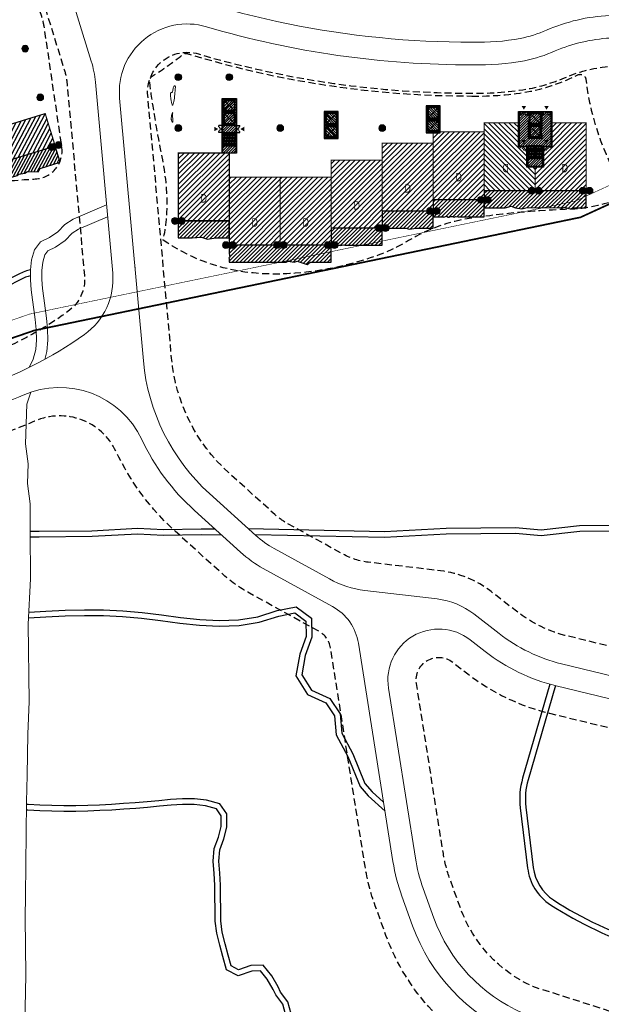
# Model space of a CAD drawing. Header units: millimetres. Extents: x -1402 to -179, y -280 to 6164.
# Tile 19 of 212: x -529 to -427, y -81 to 93. Entities that reach past the tile are written whole.
import ezdxf
from ezdxf.xclip import XClip

# ---------------------------------------------------------------- set-up
doc = ezdxf.new("R2010")
doc.units = ezdxf.units.MM
doc.header["$XCLIPFRAME"] = 0
for name, pattern in [('AJN-Limite', [1.25, 0.5, -0.25, 0, -0.25, 0, -0.25]), ('AJN-Projection', [0.375, 0.25, -0.125]), ('DASH', [0.35, 0.25, -0.1])]:
    doc.linetypes.add(name, pattern=pattern)
doc.layers.get('0').update_dxf_attribs({"linetype": 'CONTINUOUS'})
doc.layers.get('DEFPOINTS').update_dxf_attribs({"linetype": 'CONTINUOUS'})
for name, color, linetype, lineweight in [('AJN-2-POT 120', 2, 'CONTINUOUS', 20), ('AJN-2-SBT-C', 2, 'CONTINUOUS', 20), ('AJN-4-PRT-C', 41, 'CONTINUOUS', 30), ('AJN-5-ASC-C', 230, 'CONTINUOUS', 30), ('AJN-7-500-A', 10, 'CONTINUOUS', 18), ('AJN-9-CIRCULATION-BIKE', 251, 'CONTINUOUS', 5), ('AJN-9-CIRCULATION-CAR', 251, 'CONTINUOUS', 5), ('GEO-1-LIM-V', 10, 'AJN-Limite', 25)]:
    doc.layers.add(name, color=color, linetype=linetype, lineweight=lineweight)
for name, color, linetype, true_color in [('AJN-2-SBT-H', 7, 'CONTINUOUS', 0x6e6e6e), ('AJN-9-SRF-MARINHORIZON-CIRUCLATION 100 %', 7, 'CONTINUOUS', 0xd100d1), ('AJN-9-SRF-MARINHORIZON-HOUSING DUPLEX', 7, 'CONTINUOUS', 0x96cd7e), ('AJN-9-SRF-MARINHORIZON-TERRACE 0%', 7, 'CONTINUOUS', 0x139b48)]:
    doc.layers.add(name, color=color, linetype=linetype, true_color=true_color)
for name, color, linetype in [('AJN-2-SBT-P', 251, 'AJN-Projection'), ('AJN-2-SBT-V', 51, 'CONTINUOUS'), ('AJN-3-MEX-V', 141, 'CONTINUOUS'), ('AJN-4-PRT-P', 42, 'AJN-Projection'), ('AJN-9-CIRCULATION-PIETON', 251, 'CONTINUOUS')]:
    doc.layers.add(name, color=color, linetype=linetype)
doc.layers.add('AJN-6-VGT-MOTIF EXIST', color=7, linetype='CONTINUOUS', lineweight=9, true_color=0x23583a)
doc.styles.get("Standard").update_dxf_attribs({"font": 'rs.shx', "bigfont": 'hztxt.shx'})
pattern_1 = [(45, (489.0039, -3184.60952), (-0.224506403, 0.224506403), [])]

# ---------------------------------------------------------------- blocks, each defined once
blk = doc.blocks.new('1.20diam')
at = {"layer": 'AJN-2-SBT-H'}
h = blk.add_hatch(color=256, dxfattribs=at)
h.dxf.hatch_style = 1
edge = h.paths.add_edge_path()
edge.add_arc((0, 0), 0.6, 0, 360)
at = {"layer": 'AJN-2-POT 120', "linetype": 'Continuous'}
blk.add_circle((0, 0), 0.6, dxfattribs=at)
blk = doc.blocks.new('POT 2X1.2')
at = {"layer": 'AJN-2-POT 120', "linetype": 'Continuous', "rotation": 321.8181818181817}
for p in [(-0.6, 0), (0.6, 0)]:
    blk.add_blockref('1.20diam', p, dxfattribs=at)
blk = doc.blocks.new('AJN-929-MASSE ROUTE')
at = {"layer": 'AJN-9-CIRCULATION-BIKE'}
blk.add_line((-508.92, 49.33), (-508.79, 47.8), dxfattribs=at)
at = {"layer": 'AJN-9-CIRCULATION-BIKE', "flags": 128}
for points in [[(-513.89, 59.88), (-519.81, 57.39), (-521.25, 56.42), (-522.5, 55.16), (-523.95, 54.14), (-525.54, 53.36), (-526.59, 51.97), (-527.12, 50.19), (-527.34, 48.41), (-527.33, 46.64), (-527.18, 44.9), (-526.96, 43.15), (-526.72, 41.4), (-526.48, 39.64), (-526.3, 37.87), (-526.24, 36.09), (-526.4, 34.34), (-526.87, 32.64), (-527.56, 31.18)], [(-513.71, 57.79), (-518.85, 55.62), (-519.97, 54.87), (-521.21, 53.62), (-522.93, 52.42), (-524.23, 51.77), (-524.78, 51.05), (-525.15, 49.78), (-525.34, 48.29), (-525.33, 46.73), (-525.19, 45.11), (-524.98, 43.41), (-524.73, 41.67), (-524.5, 39.88), (-524.3, 38.01), (-524.23, 36.03), (-524.43, 33.98), (-524.81, 32.61)], [(-527.23, 26.81), (-527.95, 24.68), (-528.22, 17.7), (-527.75, 14.17), (-527.86, 10.68), (-527.38, 7.12), (-527.36, 2.19), (-527.34, -6.13), (-527.7, -14.13), (-527.55, -27.83), (-527.77, -33.6), (-527.93, -40.8), (-528, -45.51), (-528.22, -62.1), (-528.24, -65.93), (-528.15, -76.13), (-528.37, -87.67), (-528.56, -93.8), (-528.12, -105.95)]]:
    blk.add_lwpolyline(points, dxfattribs=at)
at = {"layer": 'AJN-9-CIRCULATION-CAR', "flags": 128}
for points in [[(-440.43, -82.83, -0.204889), (-456.11, -66.05), (-458, -60.82, -0.047599), (-459.38, -55.45), (-464.13, -25.42, -0.680039), (-449.72, -16.91), (-447.07, -18.97, 0.106109), (-434.52, -25.03), (-410.22, -30.93, 0.078124)], [(-409.28, -27.04), (-433.58, -21.14, -0.106109), (-444.61, -15.81), (-449.07, -12.35, 0.136456), (-455.51, -9.7), (-468.28, -8.18, -0.096406), (-474.54, -6.17), (-484.29, -0.8, -0.058253), (-487.54, 1.52), (-495.7, 8.9, -0.188385), (-507.39, 32.34), (-511.59, 78.76, -0.529415), (-496.24, 91.35, 0.072211), (-449.35, 84.62, 0.049111), (-440.09, 85.35, 0.050156), (-434.68, 87.07, -0.087999), (-425.02, 89.35)], [(-580.72, 89.96, 0.145333), (-584.51, 70.45, 0.146076), (-584.07, 69.39, -0.086059), (-577.96, 58.33), (-565.92, 20.89, 0.398293), (-563.51, 19.56, 0.015024), (-536.7, 27.46, 0.075522), (-517.81, 36.99, 0.266836), (-512.81, 47.85), (-515.86, 81.58, 0.052399), (-516.59, 85.27), (-523.39, 107.3, 0.414214), (-538.4, 115.22), (-574.24, 104.15, 0.263012), (-574.91, 103.44, -0.075352), (-579.86, 91.49, 0.135867), (-584.67, 73.5)], [(-531.67, -185.42), (-476.65, -203.23, 0.393206), (-465.54, -198.05), (-459.56, -183.32, -0.13053), (-453.27, -174.96), (-442.74, -165.05, 0.139379), (-438.36, -157.73), (-431.9, -133.63, -0.049683), (-430.47, -129.84), (-418.15, -105.02, 0.459134), (-423.47, -92.45), (-441.84, -86.58, -0.206601), (-459.87, -67.41), (-461.76, -62.18, -0.047599), (-463.33, -56.07), (-469.43, -17.52, 0.231723), (-473.98, -11.04), (-486.22, -4.31, -0.058253), (-490.23, -1.45), (-498.38, 5.94, -0.098594), (-507.69, 18.48, 0.406352), (-528.61, 26.28, -0.024643), (-535.46, 23.66, -0.040975)]]:
    blk.add_lwpolyline(points, format="xyb", dxfattribs=at)
blk.add_lwpolyline([(-513.04, 101.64, 0.10214), (-449.32, 88.62, 0.048946), (-440.86, 89.27, 0.049523), (-436.26, 90.74, -0.088913), (-425.13, 93.35), (-411.23, 93.35, 0.414214), (-399.23, 105.35), (-399.23, 134.84, 0.035319), (-399.35, 136.52, 0.081642), (-404.79, 153.86, 0.283157), (-415.5, 160.45), (-519.36, 160.45, 0.504952), (-530.82, 144.91), (-519.77, 109.13, 0.219964)], format="xyb", close=True, dxfattribs=at)
at = {"layer": 'AJN-9-CIRCULATION-PIETON', "flags": 128}
for points in [[(-527.34, 48.41), (-528.01, 48.22, 0.050151), (-529.13, 47.79), (-532.36, 46.16, -0.100622), (-534.67, 45.53), (-539.82, 45.19), (-541.52, 44.95), (-543.1, 44.75), (-544.59, 44.59), (-546.05, 44.25), (-547.43, 43.55), (-549.86, 41.73), (-552.23, 40.05), (-554.71, 38.61), (-556, 38.08), (-557.38, 37.71), (-558.84, 37.38), (-560.29, 36.91), (-561.66, 36.21), (-562.94, 35.39), (-565.37, 33.69), (-569.31, 31.42)], [(-527.33, 47.37), (-527.74, 47.26, 0.050151), (-528.68, 46.9), (-531.91, 45.27, -0.100622), (-534.6, 44.53), (-539.72, 44.19), (-541.39, 43.95), (-542.98, 43.76), (-544.42, 43.6), (-545.7, 43.3), (-546.9, 42.7), (-549.27, 40.92), (-551.69, 39.21), (-554.27, 37.71), (-555.68, 37.13), (-557.14, 36.74), (-558.57, 36.42), (-559.91, 35.98), (-561.16, 35.35), (-562.38, 34.56), (-564.83, 32.85), (-568.99, 30.44)], [(-435.62, -24.74), (-440.45, -41.36, 0.101271), (-440.87, -46.56), (-439.57, -57.21, 0.222486), (-435.53, -63.68, 0.066048), (-418.96, -71.53, 0.067117), (-416.59, -71.95), (-397.27, -72.77), (-395.91, -74.19), (-395.91, -89.39)], [(-434.65, -24.99), (-439.49, -41.64, 0.101271), (-439.88, -46.44), (-438.58, -57.09, 0.222486), (-434.99, -62.85, 0.066048), (-418.65, -70.58, 0.067117), (-416.55, -70.96), (-396.82, -71.79), (-394.91, -73.79), (-394.91, -89.39)]]:
    blk.add_lwpolyline(points, format="xyb", dxfattribs=at)
for points in [[(-494.7, 2.6), (-497.18, 2.63), (-503.84, 2.5), (-508.45, 2.73), (-516.46, 2.3), (-525.81, 2.24), (-527.36, 2.2)], [(-423.78, 3.25), (-424.15, 3.26), (-430.39, 3.23), (-437.17, 2.48), (-441.68, 2.84), (-453.95, 2.77), (-464.85, 2.17), (-488.81, 2.66)], [(-415.65, 2.08), (-417.97, 2.16), (-421.06, 2.23), (-424.15, 2.26), (-430.33, 2.23), (-437.16, 1.47), (-441.72, 1.84), (-453.92, 1.77), (-464.83, 1.17), (-487.68, 1.64)], [(-493.58, 1.59), (-497.17, 1.63), (-503.86, 1.5), (-508.44, 1.73), (-516.43, 1.31), (-525.79, 1.24), (-527.36, 1.2)], [(-527.65, -13.01), (-524.58, -12.85), (-521.18, -12.7), (-517.8, -12.61), (-514.43, -12.63), (-511.07, -12.77), (-507.72, -13.07), (-504.34, -13.51), (-500.94, -13.97), (-497.5, -14.34), (-494.03, -14.52), (-490.51, -14.38), (-486.96, -13.81), (-483.51, -12.73), (-480.66, -12.13), (-478.73, -13.6), (-478.65, -16.31), (-479.78, -19.44), (-480.5, -23.28), (-478.42, -26.58), (-475.16, -28.06), (-473.65, -30.31), (-473.36, -33.7), (-471.31, -37.49), (-469.14, -42.8), (-467.73, -44.44), (-464.74, -47.18)], [(-527.61, -12.01), (-524.62, -11.85), (-521.22, -11.7), (-517.81, -11.61), (-514.41, -11.63), (-511.01, -11.77), (-507.61, -12.08), (-504.21, -12.52), (-500.82, -12.97), (-497.42, -13.35), (-494.02, -13.52), (-490.61, -13.39), (-487.19, -12.84), (-483.77, -11.76), (-480.41, -11.06), (-477.74, -13.1), (-477.64, -16.47), (-478.81, -19.7), (-479.45, -23.08), (-477.73, -25.79), (-474.49, -27.27), (-472.67, -29.96), (-472.38, -33.41), (-470.41, -37.06), (-468.28, -42.27), (-467.01, -43.74), (-464.99, -45.59)], [(-481.28, -82.94), (-481.88, -80.82), (-483.16, -79.11), (-483.59, -78.21), (-484.71, -76.26), (-486.27, -74.39), (-488.4, -74.42), (-490.6, -75.17), (-491.89, -74.49), (-492.43, -72.57), (-492.95, -70.58), (-493.46, -68.55), (-493.71, -66.51), (-493.73, -64.43), (-493.77, -62.33), (-493.79, -60.22), (-493.9, -58.09), (-494.09, -56), (-493.9, -54.02), (-493.16, -52.06), (-492.64, -49.99), (-492.65, -47.66), (-493.88, -45.86), (-496.22, -45.22), (-498.39, -44.97), (-500.51, -44.97), (-502.59, -45.12), (-504.66, -45.32), (-506.74, -45.51), (-508.82, -45.68), (-510.91, -45.83), (-513.01, -45.97), (-515.11, -46.08), (-517.22, -46.16), (-519.33, -46.21), (-521.43, -46.22), (-523.54, -46.19), (-525.64, -46.13), (-527.74, -46.01), (-528, -45.99)], [(-482.3, -83.01), (-482.79, -81.27), (-484.02, -79.63), (-484.48, -78.68), (-485.53, -76.84), (-486.74, -75.39), (-488.22, -75.42), (-490.68, -76.25), (-492.73, -75.17), (-493.39, -72.83), (-493.92, -70.83), (-494.44, -68.74), (-494.71, -66.58), (-494.73, -64.44), (-494.77, -62.34), (-494.79, -60.25), (-494.9, -58.16), (-495.09, -56), (-494.88, -53.79), (-494.11, -51.76), (-493.64, -49.87), (-493.65, -47.97), (-494.5, -46.73), (-496.41, -46.2), (-498.45, -45.97), (-500.47, -45.97), (-502.51, -46.12), (-504.57, -46.31), (-506.65, -46.5), (-508.74, -46.67), (-510.84, -46.83), (-512.95, -46.97), (-515.07, -47.08), (-517.19, -47.16), (-519.31, -47.21), (-521.44, -47.22), (-523.56, -47.19), (-525.69, -47.12), (-527.81, -47.01), (-528.02, -46.99)]]:
    blk.add_lwpolyline(points, dxfattribs=at)
at = {"layer": 'DEFPOINTS', "linetype": 'AJN-Projection', "ltscale": 5, "flags": 128}
blk.add_lwpolyline([(-354.06, 185.95, -0.270072), (-339.19, 164.41), (-334.7, 105.89, -0.436819), (-341.68, 98.35), (-383.23, 98.35, -0.414214), (-390.23, 105.35), (-390.23, 134.84, 0.035319), (-390.44, 137.79, 0.081642), (-396.75, 157.91, 0.283157), (-415.5, 169.45), (-560.77, 169.45, 0.150211), (-785.99, 100.23, 0.415079), (-791.54, 71.01), (-718.83, -35.42, 0.278477), (-699.08, -44.44, 0.207314), (-642.03, -11.49, -0.026766), (-640.26, -9.35, -0.580748), (-628.41, -12.08, -0.010013), (-627.82, -14.2), (-627, -17.37, 0.117872), (-612, -45.73), (-592.05, -68.44, 0.131416), (-580.44, -76.18), (-553.94, -85.17, -0.316682), (-539.15, -105.45), (-538.99, -114.63, -0.069036), (-539.71, -120.57), (-547.72, -150.81, 0.058225), (-548.53, -156.47), (-548.97, -173.45, 0.332445), (-534.45, -193.98), (-472.77, -213.95), (-406.06, -238.21, -0.201513), (-402.08, -241.89, 2.448775), (-395.86, -224.79, -0.201513), (-401.27, -225.05), (-454.46, -205.71, -0.424955), (-456.79, -200.45), (-451.22, -186.71, -0.138155), (-447.43, -181.82), (-436.57, -171.61, 0.139379), (-429.67, -160.06), (-423.2, -135.96, -0.049683), (-422.41, -133.84), (-407.08, -102.96, -0.284919), (-403.5, -100.74), (-385.05, -100.74), (-385.05, -84.24), (-419, -84.24, -0.077566), (-420.21, -84.05), (-438.64, -78.15, -0.202179), (-451.4, -64.34), (-453.29, -59.12, -0.047599), (-454.44, -54.67), (-459.19, -24.64, -0.680039), (-452.79, -20.86), (-450.14, -22.92, 0.106109), (-435.7, -29.88), (-411.4, -35.79, 0.078124), (-404.9, -36.32), (-362.33, -33.18), (-363.95, -11.24), (-385.89, -12.86), (-385.37, -19.84, -0.414214), (-386.29, -20.91), (-405.93, -22.36, -0.078124), (-408.1, -22.18), (-432.4, -16.28, -0.106109), (-441.54, -11.87), (-446, -8.4, 0.136456), (-454.92, -4.73), (-467.69, -3.21, -0.096406), (-472.13, -1.79), (-481.88, 3.58, -0.058253), (-484.19, 5.22), (-492.34, 12.61, -0.188385), (-502.41, 32.8), (-506.61, 79.21, -0.529415), (-497.66, 86.55, 0.072131), (-449.4, 79.62, 0.049214), (-439.14, 80.44, 0.050753), (-432.69, 82.48, -0.086541), (-424.87, 84.35), (-339.53, 84.35, -0.391964), (-332.55, 77.89), (-321.59, -65.02, 0.192167), (-312.77, -82.99, 0.192167)], format="xyb", dxfattribs=at)
for points in [[(-651.43, 75.08), (-536.92, 110.45, -0.414214), (-528.17, 105.82), (-521.36, 83.79, -0.052399), (-520.84, 81.13), (-517.79, 47.4, -0.267701), (-520.72, 41.05, -0.080877), (-538.23, 32.22, -0.045861), (-620.35, 13.44, -0.302418), (-627.32, 16.84), (-655.4, 64.85, -0.4832)], [(-614.26, -10.71), (-613.44, -13.88, 0.117872), (-601.49, -36.49), (-581.53, -59.2, 0.131416), (-575.94, -62.92), (-549.44, -71.92, -0.316682), (-525.15, -105.21), (-524.99, -114.39, -0.069036), (-526.18, -124.16), (-534.18, -154.4, 0.058225), (-534.53, -156.83), (-534.98, -173.82, 0.332445), (-530.13, -180.66), (-475.11, -198.47, 0.393206), (-470.17, -196.17), (-464.19, -181.45, -0.128191), (-456.54, -171.17), (-446.16, -161.41, 0.139379), (-443.19, -156.44), (-436.73, -132.33, -0.049683), (-434.95, -127.62), (-422.63, -102.8, 0.459134), (-425, -97.21), (-443.59, -91.27, -0.208351), (-464.57, -69.11), (-466.46, -63.88, -0.047599), (-468.27, -56.86), (-474.37, -18.3, 0.231723), (-476.39, -15.42), (-488.63, -8.69, -0.058253), (-493.58, -5.15), (-501.74, 2.23, -0.098594), (-512.21, 16.34, 0.406352), (-526.59, 21.7, -0.024643), (-533.9, 18.91, -0.040975), (-609.36, 0.88, 0.455569), (-615, -8.06, -0.010001)]]:
    blk.add_lwpolyline(points, format="xyb", close=True, dxfattribs=at)
blk = doc.blocks.new('A$C5DB370B8')
at = {"layer": 'AJN-9-SRF-MARINHORIZON-HOUSING DUPLEX'}
h = blk.add_hatch(dxfattribs=at)
h.set_pattern_fill('ANSI31', color=256, scale=0.2)
h.set_pattern_definition([(45, (4492.2277, -2840.4539), (-0.449012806, 0.449012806), [])])
h.paths.add_polyline_path([(0, 12), (-6.15, 12), (-6.15, 7.85), (-7.65, 7.85), (-7.65, 4.26), (-9, 4.26), (-9, 0), (0, 0)])
at = {"layer": 'AJN-2-SBT-C', "const_width": 0.2, "flags": 128}
blk.add_lwpolyline([(0, 0), (-9, 0), (-9, 4.26), (-7.65, 4.26), (-7.65, 7.85), (-6.15, 7.85), (-6.15, 12), (0, 12)], close=True, dxfattribs=at)
at = {"layer": 'AJN-7-500-A', "insert": (-3.77, 4), "char_height": 1.5, "attachment_point": 5, "rotation": 360}
blk.add_mtext_dynamic_manual_height_columns('{\\fSwis721 LtCn BT|b0|i0|c0|p34;D}', width=58.7581, gutter_width=35.69, heights=[0], dxfattribs=at)
blk = doc.blocks.new('A$C477651F9')
at = {"layer": 'AJN-9-SRF-MARINHORIZON-HOUSING DUPLEX'}
h = blk.add_hatch(dxfattribs=at)
h.set_pattern_fill('ANSI31', color=256, scale=0.2)
h.set_pattern_definition([(45, (492.2277, -2840.4539), (-0.4490128, 0.4490128), [])])
h.paths.add_polyline_path([(0, 12), (0, 0), (9, 0), (9, 12)])
at = {"layer": 'AJN-2-SBT-C', "const_width": 0.2, "flags": 128}
blk.add_lwpolyline([(9, 0), (0, 0), (0, 12), (9, 12)], close=True, dxfattribs=at)
at = {"layer": 'AJN-7-500-A', "insert": (4.5, 4), "char_height": 1.5, "attachment_point": 5, "rotation": 360}
blk.add_mtext_dynamic_manual_height_columns('{\\fSwis721 LtCn BT|b0|i0|c0|p34;D}', width=58.7581, gutter_width=35.69, heights=[0], dxfattribs=at)
blk = doc.blocks.new('A$C46E24FA1')
at = {"layer": 'AJN-2-SBT-V', "linetype": 'Continuous'}
for p, q in [((0, 2.34), (1.25, 2.34)), ((0, 0), (0, 2.34)), ((0, 2.08), (1.25, 2.08)), ((0, 1.82), (1.25, 1.82)), ((1.25, 2.34), (1.25, 0)), ((0, 1.56), (1.25, 1.56)), ((0, 1.3), (1.25, 1.3)), ((0, 1.04), (1.25, 1.04)), ((0, 0.78), (1.25, 0.78)), ((0, 0.52), (1.25, 0.52)), ((0, 0.26), (1.25, 0.26)), ((0, 0), (1.25, 0))]:
    blk.add_line(p, q, dxfattribs=at)
blk = doc.blocks.new('A$C7CC6224B')
at = {"layer": 'AJN-4-PRT-C', "linetype": 'Continuous'}
for p, q in [((-0.6, 0), (-0.6, -0.6)), ((0.6, 0), (0.6, -0.6))]:
    blk.add_line(p, q, dxfattribs=at)
at = {"layer": 'AJN-4-PRT-P'}
for centre, start, end in [((-0.6, 0), 270, 0), ((0.6, 0), 180, 270)]:
    blk.add_arc(centre, 0.6, start, end, dxfattribs=at)
blk = doc.blocks.new('A$C088A74AF')
at = {"layer": 'AJN-2-SBT-H'}
h = blk.add_hatch(color=256, dxfattribs=at)
h.dxf.hatch_style = 1
h.paths.add_polyline_path([(1.05, -0.2), (1.05, -2.3), (-1.05, -2.3), (-1.05, -1.75), (-1.25, -1.75), (-1.25, -4.8), (1.25, -4.8), (1.25, -4.05), (1.05, -4.05), (1.05, -4.6), (-1.05, -4.6), (-1.05, -2.5), (1.05, -2.5), (1.05, -3.05), (1.25, -3.05), (1.25, 0), (-1.25, 0), (-1.25, -0.75), (-1.05, -0.75), (-1.05, -0.2)])
at = {"layer": 'AJN-9-SRF-MARINHORIZON-CIRUCLATION 100 %'}
h = blk.add_hatch(dxfattribs=at)
h.set_pattern_fill('ANSI31', color=256, scale=0.1)
h.set_pattern_definition(pattern_1)
h.paths.add_polyline_path([(1.25, 0), (-1.25, 0), (-1.25, -9.64), (1.25, -9.64)])
at = {"layer": 'AJN-2-SBT-C'}
for p, q in [((-1.25, -0.75), (-1.25, 0)), ((-1.25, 0), (1.25, 0)), ((-1.05, -0.75), (-1.25, -0.75)), ((1.05, -0.2), (-1.05, -0.2)), ((-1.05, -0.2), (-1.05, -0.75)), ((1.05, -2.3), (1.05, -0.2)), ((1.25, 0), (1.25, -3.05)), ((-1.25, -4.8), (-1.25, -1.75)), ((-1.25, -1.75), (-1.05, -1.75)), ((-1.05, -1.75), (-1.05, -2.3)), ((-1.05, -2.3), (1.05, -2.3)), ((1.05, -2.5), (-1.05, -2.5)), ((-1.05, -2.5), (-1.05, -4.6)), ((1.05, -3.05), (1.05, -2.5)), ((1.25, -3.05), (1.05, -3.05)), ((1.25, -4.8), (-1.25, -4.8)), ((-1.05, -4.6), (1.05, -4.6)), ((1.05, -4.6), (1.05, -4.05)), ((1.05, -4.05), (1.25, -4.05)), ((1.25, -4.05), (1.25, -4.8))]:
    blk.add_line(p, q, dxfattribs=at)
at = {"layer": 'AJN-2-SBT-V'}
for p, q in [((-1.05, -0.75), (-1.05, -1.75)), ((1.05, -3.05), (1.05, -4.05))]:
    blk.add_line(p, q, dxfattribs=at)
at = {"layer": 'AJN-2-SBT-V', "flags": 128}
blk.add_lwpolyline([(-1.25, -8.39), (1.25, -8.39), (1.25, -9.64), (-1.25, -9.64)], close=True, dxfattribs=at)
at = {"layer": 'AJN-3-MEX-V', "color": 132, "const_width": 0.2, "flags": 128}
blk.add_lwpolyline([(-1.15, -4.8), (-1.15, -9.64), (1.15, -9.64), (1.15, -4.8)], dxfattribs=at)
at = {"layer": 'AJN-5-ASC-C'}
for p, q in [((-0.9, -0.35), (0.9, -2.15)), ((-0.9, -2.15), (0.9, -0.35)), ((-0.9, -4.45), (0.9, -2.65)), ((-0.9, -2.65), (0.9, -4.45))]:
    blk.add_line(p, q, dxfattribs=at)
for points in [[(-0.9, -0.35), (0.9, -0.35), (0.9, -2.15), (-0.9, -2.15)], [(-0.9, -4.45), (0.9, -4.45), (0.9, -2.65), (-0.9, -2.65)]]:
    blk.add_lwpolyline(points, close=True, dxfattribs=at)
at = {"layer": 'AJN-7-500-A', "flags": 128}
for points in [[(-1.95, -5.4, 0, 0.8, 0), (-2.65, -5.4, 0, 0, 0)], [(1.95, -5.4, 0, 0.8, 0), (2.65, -5.4, 0, 0, 0)]]:
    blk.add_lwpolyline(points, format="xyseb", dxfattribs=at)
at = {"layer": 'AJN-9-SRF-MARINHORIZON-CIRUCLATION 100 %', "flags": 128}
blk.add_lwpolyline([(-1.25, 0), (1.25, 0), (1.25, -9.64), (-1.25, -9.64)], close=True, dxfattribs=at)
at = {"xscale": -1, "rotation": 270}
blk.add_blockref('A$C7CC6224B', (-1.25, -5.4), dxfattribs=at)
at = {"rotation": 90}
blk.add_blockref('A$C7CC6224B', (1.25, -5.4), dxfattribs=at)
at = {"linetype": 'Continuous', "rotation": 180}
for p in [(0, -6.05), (1.25, -6.05)]:
    blk.add_blockref('A$C46E24FA1', p, dxfattribs=at)
blk = doc.blocks.new('A$C06545E1E')
at = {"layer": 'AJN-2-SBT-H'}
h = blk.add_hatch(color=256, dxfattribs=at)
h.dxf.hatch_style = 1
h.paths.add_polyline_path([(1.05, -0.2), (1.05, -2.3), (-1.05, -2.3), (-1.05, -1.75), (-1.25, -1.75), (-1.25, -4.8), (1.25, -4.8), (1.25, -4.05), (1.05, -4.05), (1.05, -4.6), (-1.05, -4.6), (-1.05, -2.5), (1.05, -2.5), (1.05, -3.05), (1.25, -3.05), (1.25, 0), (-1.25, 0), (-1.25, -0.75), (-1.05, -0.75), (-1.05, -0.2)])
at = {"layer": 'AJN-9-SRF-MARINHORIZON-CIRUCLATION 100 %'}
h = blk.add_hatch(dxfattribs=at)
h.set_pattern_fill('ANSI31', color=256, scale=0.1)
h.set_pattern_definition(pattern_1)
h.paths.add_polyline_path([(1.25, 0), (-1.25, 0), (-1.25, -4.8), (1.25, -4.8)])
at = {"layer": 'AJN-2-SBT-C'}
for p, q in [((-1.25, 0), (1.25, 0)), ((1.25, 0), (1.25, -3.05)), ((-1.25, -0.75), (-1.25, 0)), ((-1.05, -0.75), (-1.25, -0.75)), ((1.05, -0.2), (-1.05, -0.2)), ((-1.05, -0.2), (-1.05, -0.75)), ((1.05, -2.3), (1.05, -0.2)), ((-1.25, -4.8), (-1.25, -1.75)), ((-1.25, -1.75), (-1.05, -1.75)), ((-1.05, -1.75), (-1.05, -2.3)), ((-1.05, -2.3), (1.05, -2.3)), ((1.05, -2.5), (-1.05, -2.5)), ((-1.05, -2.5), (-1.05, -4.6)), ((1.05, -3.05), (1.05, -2.5)), ((1.25, -3.05), (1.05, -3.05)), ((1.25, -4.8), (-1.25, -4.8)), ((-1.05, -4.6), (1.05, -4.6)), ((1.05, -4.6), (1.05, -4.05)), ((1.05, -4.05), (1.25, -4.05)), ((1.25, -4.05), (1.25, -4.8))]:
    blk.add_line(p, q, dxfattribs=at)
at = {"layer": 'AJN-2-SBT-V'}
for p, q in [((-1.05, -0.75), (-1.05, -1.75)), ((1.05, -3.05), (1.05, -4.05))]:
    blk.add_line(p, q, dxfattribs=at)
at = {"layer": 'AJN-5-ASC-C'}
for p, q in [((-0.9, -0.35), (0.9, -2.15)), ((-0.9, -2.15), (0.9, -0.35)), ((-0.9, -4.45), (0.9, -2.65)), ((-0.9, -2.65), (0.9, -4.45))]:
    blk.add_line(p, q, dxfattribs=at)
for points in [[(-0.9, -0.35), (0.9, -0.35), (0.9, -2.15), (-0.9, -2.15)], [(-0.9, -4.45), (0.9, -4.45), (0.9, -2.65), (-0.9, -2.65)]]:
    blk.add_lwpolyline(points, close=True, dxfattribs=at)
at = {"layer": 'AJN-9-SRF-MARINHORIZON-CIRUCLATION 100 %', "flags": 128}
blk.add_lwpolyline([(-1.25, 0), (1.25, 0), (1.25, -4.8), (-1.25, -4.8)], close=True, dxfattribs=at)
blk = doc.blocks.new('A$C718F6671')
at = {"layer": 'AJN-4-PRT-C', "linetype": 'Continuous'}
for p, q in [((-1.2, 0), (-1.2, -0.3)), ((0, 0), (0, -0.9))]:
    blk.add_line(p, q, dxfattribs=at)
at = {"layer": 'AJN-4-PRT-P'}
for centre, radius, start, end in [((-1.2, 0), 0.3, 270, 0), ((0, 0), 0.9, 180, 270)]:
    blk.add_arc(centre, radius, start, end, dxfattribs=at)
blk = doc.blocks.new('A$C4FA93F97')
at = {"layer": 'AJN-2-SBT-H'}
h = blk.add_hatch(color=256, dxfattribs=at)
h.dxf.hatch_style = 1
h.paths.add_polyline_path([(-1.05, -4.6), (-1.05, -2.5), (1.05, -2.5), (1.05, -3.05), (1.25, -3.05), (1.25, 0), (-1.25, 0), (-1.25, -0.75), (-1.05, -0.75), (-1.05, -0.2), (1.05, -0.2), (1.05, -2.3), (-1.05, -2.3), (-1.05, -1.75), (-1.25, -1.75), (-1.25, -4.8), (1.25, -4.8), (1.25, -4.05), (1.05, -4.05), (1.05, -4.6)])
h.paths.add_polyline_path([(1.45, -6.25), (1.5, -6.25), (1.5, -6.05), (1.25, -6.05), (1.25, -9.64), (-1.25, -9.64), (-1.25, -6.05), (-1.5, -6.05), (-1.5, -6.25), (-1.45, -6.25), (-1.45, -9.84), (1.45, -9.84)])
h.paths.add_polyline_path([(2.95, 0), (2.75, 0), (2.75, -6.05), (2.7, -6.05), (2.7, -6.25), (2.95, -6.25)])
h.paths.add_polyline_path([(-2.95, -6.25), (-2.7, -6.25), (-2.7, -6.05), (-2.75, -6.05), (-2.75, 0), (-2.95, 0)])
at = {"layer": 'AJN-9-SRF-MARINHORIZON-CIRUCLATION 100 %'}
h = blk.add_hatch(dxfattribs=at)
h.set_pattern_fill('ANSI31', color=256, scale=0.1)
h.set_pattern_definition([(45, (1327.08488, -4501.8153), (-0.224506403, 0.224506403), [])])
h.paths.add_polyline_path([(1.45, -6.25), (2.95, -6.25), (2.95, 0), (-2.95, 0), (-2.95, -6.25), (-1.45, -6.25), (-1.45, -9.84), (1.45, -9.84)])
at = {"layer": 'AJN-2-SBT-C', "flags": 128}
for points in [[(-2.7, -6.05), (-2.7, -6.25), (-2.95, -6.25), (-2.95, 0), (-2.75, 0), (-2.75, -6.05)], [(1.25, -4.05), (1.25, -4.8), (-1.25, -4.8), (-1.25, -1.75), (-1.05, -1.75), (-1.05, -2.3), (1.05, -2.3), (1.05, -0.2), (-1.05, -0.2), (-1.05, -0.75), (-1.25, -0.75), (-1.25, 0), (1.25, 0), (1.25, -3.05), (1.05, -3.05), (1.05, -2.5), (-1.05, -2.5), (-1.05, -4.6), (1.05, -4.6), (1.05, -4.05)], [(2.95, 0), (2.95, -6.25), (2.7, -6.25), (2.7, -6.05), (2.75, -6.05), (2.75, 0)], [(-1.5, -6.05), (-1.25, -6.05), (-1.25, -9.64), (1.25, -9.64), (1.25, -6.05), (1.5, -6.05), (1.5, -6.25), (1.45, -6.25), (1.45, -9.84), (-1.45, -9.84), (-1.45, -6.25), (-1.5, -6.25)]]:
    blk.add_lwpolyline(points, close=True, dxfattribs=at)
at = {"layer": 'AJN-2-SBT-V'}
for p, q in [((-1.05, -0.75), (-1.05, -1.75)), ((1.05, -3.05), (1.05, -4.05))]:
    blk.add_line(p, q, dxfattribs=at)
at = {"layer": 'AJN-3-MEX-V', "color": 132, "const_width": 0.2, "flags": 128}
for points in [[(-1.25, -0.1), (-2.75, -0.1)], [(1.25, -0.1), (2.75, -0.1)]]:
    blk.add_lwpolyline(points, dxfattribs=at)
at = {"layer": 'AJN-5-ASC-C'}
for p, q in [((-0.9, -0.35), (0.9, -2.15)), ((-0.9, -2.15), (0.9, -0.35)), ((-0.9, -4.45), (0.9, -2.65)), ((-0.9, -2.65), (0.9, -4.45))]:
    blk.add_line(p, q, dxfattribs=at)
for points in [[(-0.9, -0.35), (0.9, -0.35), (0.9, -2.15), (-0.9, -2.15)], [(-0.9, -4.45), (0.9, -4.45), (0.9, -2.65), (-0.9, -2.65)]]:
    blk.add_lwpolyline(points, close=True, dxfattribs=at)
at = {"layer": 'AJN-7-500-A', "flags": 128}
for points in [[(-2, 0.3, 0, 0.8, 0), (-2, 0.99, 0, 0, 0)], [(2, 0.3, 0, 0.8, 0), (2, 0.99, 0, 0, 0)], [(-2, -5.75, 0, 0.8, 0), (-2, -5.06, 0, 0, 0)], [(2, -5.75, 0, 0.8, 0), (2, -5.06, 0, 0, 0)]]:
    blk.add_lwpolyline(points, format="xyseb", dxfattribs=at)
at = {"layer": 'AJN-9-SRF-MARINHORIZON-CIRUCLATION 100 %'}
blk.add_lwpolyline([(-2.95, 0), (2.95, 0), (2.95, -6.25), (1.45, -6.25), (1.45, -9.84), (-1.45, -9.84), (-1.45, -6.25), (-2.95, -6.25)], close=True, dxfattribs=at)
for name, p in [('A$C7CC6224B', (-2, 0)), ('A$C718F6671', (-1.5, -6.05))]:
    blk.add_blockref(name, p)
at = {"linetype": 'Continuous', "rotation": 180}
for p in [(0, -6.05), (1.25, -6.05)]:
    blk.add_blockref('A$C46E24FA1', p, dxfattribs=at)
at = {"xscale": -1}
blk.add_blockref('A$C718F6671', (1.5, -6.05), dxfattribs=at)
at = {"layer": 'AJN-3-MEX-V', "color": 132}
blk.add_blockref('A$C7CC6224B', (2, 0), dxfattribs=at)
blk = doc.blocks.new('A$C5EFB703C')
at = {"layer": 'AJN-9-SRF-MARINHORIZON-HOUSING DUPLEX'}
h = blk.add_hatch(dxfattribs=at)
h.set_pattern_fill('ANSI31', color=256, scale=0.2)
h.set_pattern_definition([(45, (486.68257, -1004.42206), (-0.4490128, 0.4490128), [])])
h.paths.add_polyline_path([(-18, 6), (-18, 0), (0, 0), (0, 6)])
at = {"layer": 'AJN-2-SBT-C', "const_width": 0.2, "flags": 128}
blk.add_lwpolyline([(-18, 6), (0, 6), (0, 0), (-18, 0)], close=True, dxfattribs=at)
at = {"layer": 'AJN-7-500-A', "insert": (-9, 3), "char_height": 1.5, "attachment_point": 5, "rotation": 360}
blk.add_mtext_dynamic_manual_height_columns('{\\fSwis721 LtCn BT|b0|i0|c0|p34;D}', width=58.7581, gutter_width=35.69, heights=[0], dxfattribs=at)

msp = doc.modelspace()

# ---------------------------------------------------------------- hatches: boundary and pattern name
at = {"layer": 'AJN-9-SRF-MARINHORIZON-TERRACE 0%'}
h = msp.add_hatch(dxfattribs=at)
h.set_pattern_fill('ANSI31', color=256, scale=0.15)
h.set_pattern_definition([(62.1663, (-675.21, 136.28345), (-0.421151, 0.2223644), [])])
h.paths.add_polyline_path([(-540.88, 67.36), (-575.28, 56.73), (-574.39, 53.87), (-569.39, 55.41), (-568.45, 55.93), (-567.4, 55.72), (-567, 56.24), (-565.96, 56.36), (-565.81, 56.63), (-565.57, 56.59), (-540, 64.49), (-540.14, 64.97)])
h.paths.add_polyline_path([(-522.95, 70.28), (-540.14, 64.97), (-539.7, 63.54), (-539.43, 62.98), (-539.55, 62.79), (-539.45, 62.71), (-539.26, 62.1), (-529.69, 65.06), (-529.4, 65.33), (-528.32, 65.48), (-527.85, 65.81), (-525.99, 65.74), (-525.6, 66.32), (-522.06, 67.42)])
h.paths.add_polyline_path([(-583.14, 51.69), (-617.54, 41.06), (-616.65, 38.2), (-612.02, 39.63), (-609.95, 40.51), (-609.42, 40.44), (-608.77, 40.74), (-608.52, 40.71), (-590.71, 46.21), (-588.22, 46.5), (-587.65, 47.15), (-582.32, 48.8), (-582.32, 49.29), (-582.69, 49.86), (-582.64, 50.07)])
h.paths.add_polyline_path([(-618.72, 44.89), (-627.31, 42.23), (-626.43, 39.36), (-622.37, 40.62), (-621.84, 40.61), (-620.7, 41.13), (-617.83, 42.02)])
h = msp.add_hatch(dxfattribs=at)
h.set_pattern_fill('ANSI31', color=256, scale=0.15)
h.paths.add_polyline_path([(-429.23, 62.39), (-447.23, 62.39), (-447.23, 61.52), (-447.13, 61.1), (-447.23, 60.69), (-447.23, 60.02), (-447.23, 59.39), (-443.54, 59.39), (-442.47, 59.67), (-441.68, 59.35), (-440.6, 59.21), (-439.86, 59.39), (-433.87, 59.42), (-433.53, 59.3), (-433.2, 59.5), (-432.05, 59.17), (-431.41, 59.39), (-429.23, 59.39)])
h.paths.add_polyline_path([(-447.23, 60.79), (-456.23, 60.79), (-456.23, 57.79), (-454.42, 57.79), (-454.33, 57.75), (-453.86, 57.92), (-453.61, 57.73), (-453.4, 57.73), (-453.14, 57.87), (-452.68, 57.84), (-452.56, 57.75), (-452.31, 57.86), (-451.8, 57.79), (-447.23, 57.79)])
h.paths.add_polyline_path([(-456.23, 58.79), (-465.23, 58.79), (-465.23, 55.79), (-460.98, 55.79), (-460.48, 55.63), (-459.23, 55.79), (-456.23, 55.79)])
h.paths.add_polyline_path([(-465.23, 55.79), (-474.23, 55.79), (-474.23, 52.79), (-472.64, 52.79), (-472.53, 52.73), (-472.14, 52.86), (-471.86, 52.79), (-465.23, 52.79)])
h.paths.add_polyline_path([(-474.23, 52.79), (-492.23, 52.79), (-492.23, 51.29), (-492.13, 50.68), (-492.3, 50.53), (-492.23, 50.43), (-492.23, 49.79), (-482.21, 49.79), (-481.86, 49.97), (-480.78, 49.79), (-480.24, 49.96), (-478.48, 49.35), (-477.93, 49.79), (-474.23, 49.79)])
h.paths.add_polyline_path([(-492.23, 57.05), (-501.23, 57.05), (-501.23, 54.05), (-498.79, 54.05), (-497.13, 54.2), (-496.1, 53.86), (-494.62, 54.05), (-492.23, 54.05)])

# ---------------------------------------------------------------- linework, layer by layer
at = {"layer": 'AJN-2-SBT-P', "ltscale": 5, "flags": 128}
msp.add_lwpolyline([(-767.68, 72.15, -0.05122), (-760.71, 64.39, -0.089979), (-756.51, 55.4, 0.020604), (-755.41, 50.68, 0.064685), (-749.49, 36.69, 0.032866), (-732.17, 9.76, 0.002338), (-729.35, 6.26, 0.014455), (-711.2, -14.78, 0.089169), (-704.92, -19.57, 0.318444), (-696.59, -18.38, 0.07982), (-692.95, -13.62, -0.007477), (-687.97, -4.68, -0.04116), (-685.26, -0.78, -0.029933), (-663.96, 22.21, 0.113243), (-647.85, 44.99, -0.015783), (-646.06, 49.37, -0.024984), (-643.88, 53.56, 0.312878), (-612.43, 40.14, 0.06211), (-579.27, 51.39, -0.079043), (-540.42, 63.33, -0.009453), (-526.74, 64.46, 0.457383), (-521.79, 70.19), (-524.03, 85.52), (-524.82, 90.91, 0.038426), (-525.33, 93.16), (-534.45, 122.79, 0.224712), (-541.57, 130.57, -0.232808), (-548.55, 138.44, 0.106827), (-556.37, 155.45), (-560.77, 155.45, 0.142232), (-768.02, 95.28)], format="xyb", dxfattribs=at)
msp.add_lwpolyline([(-449.4, 79.12, 0.049207), (-439.04, 79.95, 0.065218), (-430.73, 82.84, -0.520201), (-429.29, 82.07, 0.116912), (-421.8, 61.56, -0.076641), (-430.52, 59.21, -0.010442), (-431.86, 59.14, 0.027617), (-449.52, 57.54, 0.099555), (-460.57, 53.59, -0.050496), (-466.42, 50.83, -0.069735), (-481.55, 47.75, -0.049447), (-489.46, 48.04, -0.11913), (-503.89, 53.69, 0.057308), (-503.18, 60.97, 0.044173), (-504.41, 70.08, -0.017672), (-506.28, 81.65, -0.290237), (-505.82, 82.62, 0.025117), (-500.45, 86.42, -0.245645), (-499.54, 86.59, 0.074811)], format="xyb", close=True, dxfattribs=at)
at = {"layer": 'AJN-2-SBT-V', "flags": 128}
for points in [[(-539.7, 63.54), (-539.43, 62.98), (-539.55, 62.79), (-539.45, 62.71), (-539.26, 62.1), (-529.69, 65.06), (-529.4, 65.33), (-528.32, 65.48), (-527.85, 65.81), (-525.99, 65.74), (-525.6, 66.32), (-522.06, 67.42), (-522.95, 70.28), (-540.14, 64.97)], [(-447.23, 61.52), (-447.13, 61.1), (-447.23, 60.69), (-447.23, 60.02), (-447.23, 59.39), (-443.54, 59.39), (-442.47, 59.67), (-441.68, 59.35), (-440.6, 59.21), (-439.86, 59.39), (-433.87, 59.42), (-433.53, 59.3), (-433.2, 59.5), (-432.05, 59.17), (-431.41, 59.39), (-429.23, 59.39), (-429.23, 62.39), (-447.23, 62.39)], [(-447.23, 60.79), (-456.23, 60.79), (-456.23, 57.79), (-454.42, 57.79), (-454.33, 57.75), (-453.86, 57.92), (-453.61, 57.73), (-453.4, 57.73), (-453.14, 57.87), (-452.68, 57.84), (-452.56, 57.75), (-452.31, 57.86), (-451.8, 57.79), (-447.23, 57.79)], [(-456.23, 55.79), (-456.23, 58.79), (-465.23, 58.79), (-465.23, 55.79), (-460.98, 55.79), (-460.48, 55.63), (-459.23, 55.79)], [(-498.79, 54.05), (-497.13, 54.2), (-496.1, 53.86), (-494.62, 54.05), (-492.23, 54.05), (-492.23, 57.05), (-501.23, 57.05), (-501.23, 54.05)], [(-465.23, 55.79), (-474.23, 55.79), (-474.23, 52.79), (-472.64, 52.79), (-472.53, 52.73), (-472.14, 52.86), (-471.86, 52.79), (-465.23, 52.79)], [(-492.23, 51.29), (-492.13, 50.68), (-492.3, 50.53), (-492.23, 50.43), (-492.23, 49.79), (-482.21, 49.79), (-481.86, 49.97), (-480.78, 49.79), (-480.24, 49.96), (-478.48, 49.35), (-477.93, 49.79), (-474.23, 49.79), (-474.23, 52.79), (-492.23, 52.79)]]:
    msp.add_lwpolyline(points, close=True, dxfattribs=at)
at = {"layer": 'AJN-6-VGT-MOTIF EXIST'}
for points in [[(-502.41, 77.96, -0.00861), (-502.46, 78.22, -0.005043), (-502.52, 78.54, -0.005042), (-502.57, 78.85, -0.008542), (-502.6, 79.12, -0.012757), (-502.63, 79.43, -0.074044), (-502.62, 79.6, -0.171037), (-502.56, 79.68, -0.150141), (-502.46, 79.72, 0.099816), (-502.35, 79.75, 0.144989), (-502.28, 79.82, 0.081153), (-502.23, 79.94, 0.016603), (-502.19, 80.18, -0.023866), (-502.11, 80.56, -0.061048), (-502.02, 80.82, -0.141089), (-501.91, 80.93, -0.34799), (-501.8, 80.92, -0.214303), (-501.72, 80.69, -0.00401), (-501.85, 79.38, -0.007205), (-501.99, 78.13, -0.085983), (-502.14, 77.67, -0.023857), (-502.23, 77.51, -0.487958), (-502.28, 77.5, -0.130745), (-502.32, 77.58, -0.003715)], [(-502.43, 74.8, -0.056367), (-502.46, 75, -0.025651), (-502.46, 75.28, -0.025008), (-502.43, 75.57, -0.031364), (-502.38, 75.83, -0.008081), (-502.31, 76.05, -0.032799), (-502.26, 76.18, -0.448546), (-502.24, 76.19, -0.277676), (-502.22, 76.16, 0.013648), (-502.23, 76.01, 0.003617), (-502.23, 75.76, 0.003666), (-502.23, 75.49, 0.003765), (-502.22, 75.22, -0.007879), (-502.21, 74.68, -0.115528), (-502.25, 74.49, -0.646432), (-502.32, 74.5, -0.027064)]]:
    msp.add_lwpolyline(points, format="xyb", close=True, dxfattribs=at)
at = {"layer": 'GEO-1-LIM-V', "linetype": 'Continuous', "ltscale": 25, "const_width": 0.3}
msp.add_lwpolyline([(-608.9, 9.37), (-526.65, 37.72), (-430.23, 57.7), (-388.7, 76.75), (-385.66, 161.27)], dxfattribs=at)
at = {"layer": 'GEO-1-LIM-V', "linetype": 'DASH', "ltscale": 5, "const_width": 0.1}
msp.add_lwpolyline([(-610.1, 12.13), (-527.44, 40.62), (-431.17, 60.56), (-391.63, 78.7), (-388.76, 158.49)], dxfattribs=at)

# ---------------------------------------------------------------- block references
ref = msp.add_blockref('AJN-929-MASSE ROUTE', (0, 0))
XClip(ref).set_block_clipping_path([(-829.7536975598, -279.5458324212), (-250.3914975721, 214.8546593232)])
for name, p in [('A$C088A74AF', (-492.23, 78.69)), ('A$C4FA93F97', (-438.23, 76.39)), ('A$C5DB370B8', (-429.23, 62.39)), ('A$C477651F9', (-456.23, 60.79)), ('A$C477651F9', (-465.23, 58.79)), ('A$C477651F9', (-501.23, 57.05)), ('A$C477651F9', (-474.23, 55.79)), ('A$C477651F9', (-492.23, 52.79)), ('A$C477651F9', (-483.23, 52.79))]:
    msp.add_blockref(name, p)
at = {"xscale": -1}
for name, p in [('A$C06545E1E', (-456.23, 77.39)), ('A$C06545E1E', (-474.23, 76.39)), ('A$C5DB370B8', (-447.23, 62.39))]:
    msp.add_blockref(name, p, dxfattribs=at)
at = {"rotation": 17.16630264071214}
msp.add_blockref('A$C5EFB703C', (-522.95, 70.28), dxfattribs=at)
at = {"layer": 'AJN-2-POT 120', "linetype": 'Continuous', "rotation": 321.8181818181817}
for p in [(-528.26, 87.48), (-501.23, 82.45), (-492.23, 82.45), (-525.6, 78.88), (-501.23, 73.45), (-483.23, 73.45), (-465.23, 73.45)]:
    msp.add_blockref('1.20diam', p, dxfattribs=at)
at = {"layer": 'AJN-2-POT 120', "rotation": 17.16630264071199}
msp.add_blockref('POT 2X1.2', (-522.95, 70.28), dxfattribs=at)
at = {"layer": 'AJN-2-POT 120'}
for p in [(-438.23, 62.39), (-429.23, 62.39), (-447.23, 60.79), (-456.23, 58.79), (-501.21, 57.05), (-465.23, 55.79), (-492.22, 52.79), (-483.23, 52.79), (-474.23, 52.79)]:
    msp.add_blockref('POT 2X1.2', p, dxfattribs=at)

doc.saveas('drawing.dxf')
